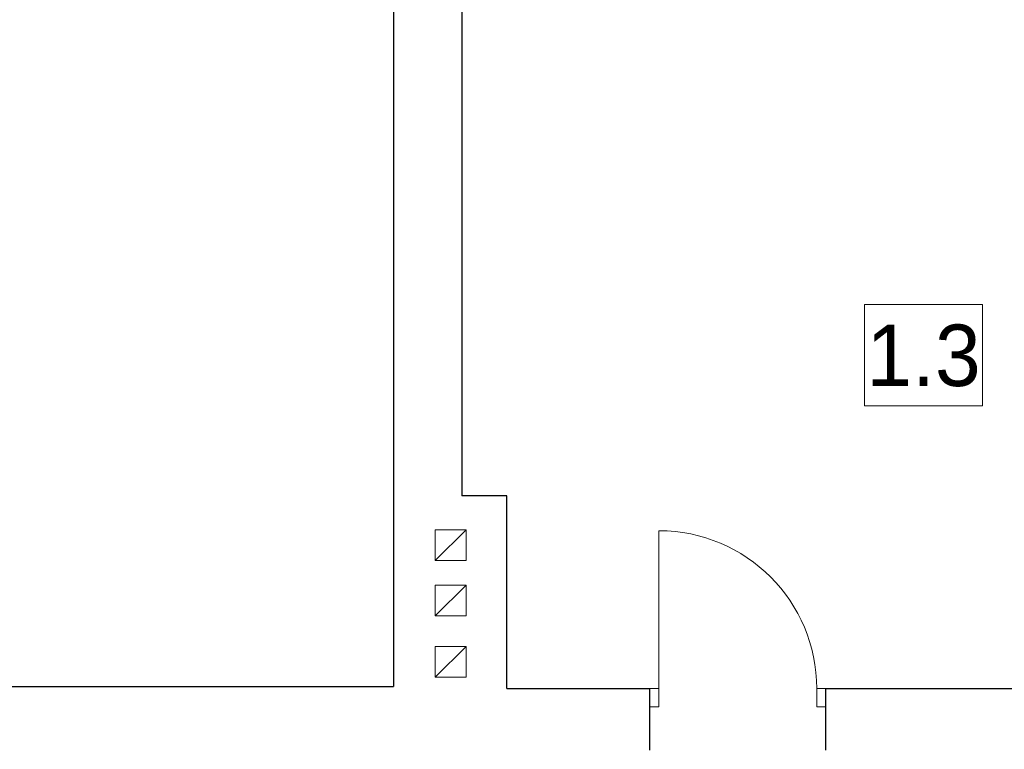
# Model space of a CAD drawing. Extents: x -438200 to -357500, y 15000 to 163871.
# Tile 65 of 148: x -421868 to -417065, y 77933 to 81494. Entities that reach past the tile are written whole.
import ezdxf
from ezdxf.lldxf.tags import DXFTag

# ---------------------------------------------------------------- set-up
doc = ezdxf.new("R2010")
doc.units = 0
doc.header["$MEASUREMENT"] = 0
doc.set_wipeout_variables(frame=1)
doc.layers.add('#podkład', color=252, linetype='Continuous')
doc.layers.add('IS_Opisy_działek_Therm', color=7, linetype='SOLID')
for name, color, linetype, lineweight in [('INWENT OPISY_Nr_Pióra__21', 252, 'Continuous', 9), ('INWENT. DRZWI_Nr_Pióra__5', 252, 'Continuous', 13), ('INWENT.ŚCIANY_Nr_Pióra__1', 252, 'Continuous', 25), ('Istniejące kominy_Nr_Pióra__21', 252, 'Continuous', 9)]:
    doc.layers.add(name, color=color, linetype=linetype, lineweight=lineweight)
doc.styles.add('GENERATED_STYLE_3', font='txt')
doc.styles.get("Standard").update_dxf_attribs({"font": 'arial.ttf', "width": 0.8, "bigfont": 'BIGFONT.SHX'})
tags = doc.linetypes.add('SOLID', pattern=[10, 10, 0]).pattern_tags.tags
tags[6:7] = [DXFTag(74, 4), DXFTag(75, 0), DXFTag(340, '0'), DXFTag(46, 0.0), DXFTag(50, 0.0), DXFTag(44, 0.0), DXFTag(45, 0.0)]
tags[4:5] = [DXFTag(74, 4), DXFTag(75, 0), DXFTag(340, '0'), DXFTag(46, 0.0), DXFTag(50, 0.0), DXFTag(44, 0.0), DXFTag(45, 0.0)]

# ---------------------------------------------------------------- blocks, each defined once
blk = doc.blocks.new('piętro')
at = {"layer": 'INWENT. DRZWI_Nr_Pióra__5', "color": 252, "linetype": 'Continuous'}
for p, q in [((-418749.9, 60394.3), (-418749.9, 61164.3)), ((-418794.9, 60394.3), (-418749.9, 60394.3)), ((-418749.9, 60394.3), (-418749.9, 60304.3)), ((-417934.9, 60394.3), (-417979.9, 60394.3)), ((-417979.9, 60394.3), (-417979.9, 60304.3)), ((-418749.9, 60304.3), (-418794.9, 60304.3)), ((-417979.9, 60304.3), (-417934.9, 60304.3))]:
    blk.add_line(p, q, dxfattribs=at)
blk.add_arc((-418749.9, 60394.3), 770, 0, 90, dxfattribs=at)
at = {"layer": 'INWENT.ŚCIANY_Nr_Pióra__1', "color": 252, "linetype": 'Continuous'}
for p, q in [((-420044.9, 64014.3), (-420044.9, 60404.3)), ((-419710.9, 64014.3), (-419710.9, 61334.3)), ((-419490.9, 61334.3), (-419710.9, 61334.3)), ((-419490.9, 60394.3), (-419490.9, 61334.3)), ((-425584.9, 60404.3), (-420044.9, 60404.3)), ((-419490.9, 60394.3), (-418794.9, 60394.3)), ((-418794.9, 60094.3), (-418794.9, 60394.3)), ((-417934.9, 60094.3), (-417934.9, 60394.3)), ((-417934.9, 60394.3), (-415190.9, 60394.3))]:
    blk.add_line(p, q, dxfattribs=at)
at = {"layer": 'Istniejące kominy_Nr_Pióra__21', "color": 252, "linetype": 'Continuous'}
for p, q in [((-419840.9, 61019.3), (-419840.9, 61169.3)), ((-419840.9, 61169.3), (-419690.9, 61169.3)), ((-419840.9, 61019.3), (-419690.9, 61169.3)), ((-419690.9, 61169.3), (-419690.9, 61019.3)), ((-419690.9, 61019.3), (-419840.9, 61019.3)), ((-419840.9, 60749.3), (-419840.9, 60899.3)), ((-419840.9, 60899.3), (-419690.9, 60899.3)), ((-419840.9, 60749.3), (-419690.9, 60899.3)), ((-419690.9, 60899.3), (-419690.9, 60749.3)), ((-419690.9, 60749.3), (-419840.9, 60749.3)), ((-419840.9, 60449.3), (-419840.9, 60599.3)), ((-419840.9, 60599.3), (-419690.9, 60599.3)), ((-419840.9, 60449.3), (-419690.9, 60599.3)), ((-419690.9, 60599.3), (-419690.9, 60449.3)), ((-419690.9, 60449.3), (-419840.9, 60449.3))]:
    blk.add_line(p, q, dxfattribs=at)
at = {"color": 252, "linetype": 'Continuous', "ltscale": 1692930.610946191}
blk.add_wipeout([(-417746.9, 62268.4), (-417170.9, 62268.4), (-417170.9, 61774.3), (-417746.9, 61774.3)], dxfattribs=at).dxf.layer = 'INWENT OPISY_Nr_Pióra__21'
at = {"layer": 'INWENT OPISY_Nr_Pióra__21', "color": 252, "linetype": 'Continuous', "flags": 128}
blk.add_lwpolyline([(-417746.9, 62268.4), (-417170.9, 62268.4), (-417170.9, 61774.3), (-417746.9, 61774.3)], close=True, dxfattribs=at)
at = {"layer": 'INWENT OPISY_Nr_Pióra__21', "color": 252, "linetype": 'Continuous', "insert": (-417458.9, 61866.3), "char_height": 300, "attachment_point": 8, "style": 'GENERATED_STYLE_3'}
blk.add_mtext('{1.3 }', dxfattribs=at)

msp = doc.modelspace()

# ---------------------------------------------------------------- block references
at = {"layer": '#podkład', "color": 3, "lineweight": 50}
msp.add_blockref('piętro', (0, 17835.1), dxfattribs=at)

# ---------------------------------------------------------------- next in the draw order: texts
at = {"layer": 'IS_Opisy_działek_Therm', "color": 3, "lineweight": 50, "ltscale": 10, "char_height": 180, "rotation": 90}
for insert, attachment_point in [((-420729.1, 81479), 9), ((-420671.5, 81479), 3), ((-420654.1, 81024), 9), ((-420654.1, 81024), 9)]:
    msp.add_mtext('\\fArial|b0|i0;', dxfattribs=dict(at, insert=insert, attachment_point=attachment_point))

doc.saveas('drawing.dxf')
